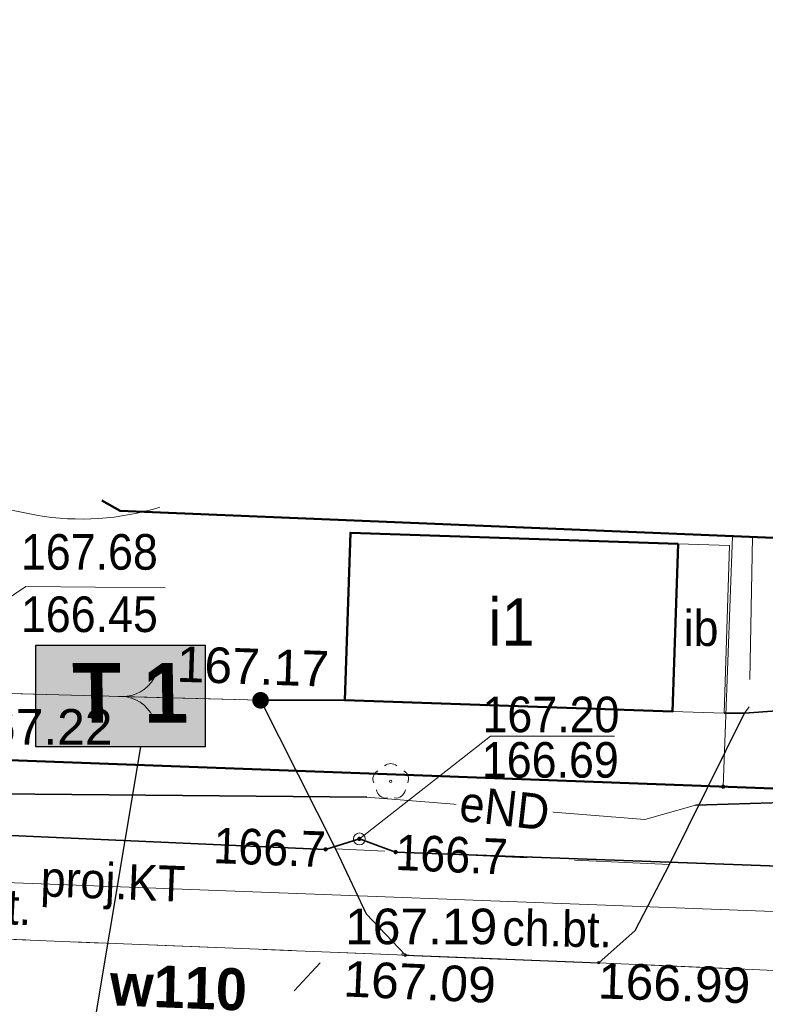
# Model space of a CAD drawing. Extents: x 0 to 7432618, y -40 to 5712028.
# Tile 96 of 165: x 7431052 to 7431068, y 5711979 to 5712000. Entities that reach past the tile are written whole.
import ezdxf
from ezdxf.enums import TextEntityAlignment as Align

# ---------------------------------------------------------------- set-up
doc = ezdxf.new("R2010")
doc.units = 0
doc.header["$MEASUREMENT"] = 0
for name, pattern in [('2 1', [3, 2, -1]), ('3 1', [4, 3, -1]), ('EGUG', [2, 1, -1]), ('MPGOO', [8.05, 6, -1, 0.05, -1])]:
    doc.linetypes.add(name, pattern=pattern)
for name, color, linetype, lineweight in [('EGB', 7, 'Continuous', 20), ('EGB_O', 7, 'Continuous', 20), ('EGDE', 7, 'Continuous', 20), ('EGPG', 7, 'Continuous', 20), ('EGUG', 7, 'Continuous', 60), ('granica', 94, 'Continuous', 50), ('MP_LINIE_REGULAC', 7, 'Continuous', 5), ('OTD', 7, 'Continuous', 20), ('OTD_O', 7, 'Continuous', 20), ('OTK', 7, 'Continuous', 20), ('OTK_O', 7, 'Continuous', 20), ('OTO', 7, 'Continuous', 20), ('OTRS', 7, 'Continuous', 20), ('OTRS_O', 7, 'Continuous', 20), ('OTZ', 7, 'Continuous', 20), ('woda przyłącze', 140, 'Continuous', 50), ('woda sieć', 150, 'Continuous', 70)]:
    doc.layers.add(name, color=color, linetype=linetype, lineweight=lineweight)
doc.layers.add('rysunek', color=7, linetype='Continuous')
for name, color, linetype, lineweight, true_color in [('SUE', 1, 'Continuous', 20, 0xff0000), ('SUE_O', 1, 'Continuous', 20, 0xff0000), ('SUK', 7, 'Continuous', 20, 0x803300), ('SUL', 7, 'Continuous', 20, 0x000000), ('SUL_O', 7, 'Continuous', 20, 0x000000), ('SUP', 7, 'Continuous', 20, 0x000000), ('SUPS', 7, 'Continuous', 20, 0x000000), ('SUPS_O', 7, 'Continuous', 20, 0x000000), ('SUT', 7, 'Continuous', 20, 0xff9100)]:
    doc.layers.add(name, color=color, linetype=linetype, lineweight=lineweight, true_color=true_color)
doc.styles.add('25', font='GOTHIC.TTF', dxfattribs={"oblique": 8, "height": 0.35})
doc.styles.add('BDOT', font='arial.ttf', dxfattribs={"width": 0.9})
doc.styles.add('EGiB', font='arial.ttf', dxfattribs={"width": 0.9})
doc.styles.add('GESUT', font='arial.ttf', dxfattribs={"width": 0.9})
doc.linetypes.add('OTOO', pattern='A,7.5,[30,msgB.shx,S=1.28,R=0,X=0,Y=0],7.5', length=15)

# ---------------------------------------------------------------- blocks, each defined once
blk = doc.blocks.new('SUPS_B')
at = {"layer": 'SUPS', "color": 0, "const_width": 0.09, "flags": 128}
blk.add_lwpolyline([(-0.045, 0, 1), (0.045, 0, 1)], format="xyb", close=True, dxfattribs=at)
at = {"layer": 'SUPS_O', "color": 0, "style": 'GESUT', "width": 0.9}
blk.add_attdef('RZEDNA', (1.597, -0.736), '', height=1.5, dxfattribs=at)
blk = doc.blocks.new('oto')
at = {"layer": 'OTO', "color": 0, "const_width": 0.35}
blk.add_lwpolyline([(-0.175, 0, 1), (0.175, 0, 1)], format="xyb", close=True, dxfattribs=at)
blk = doc.blocks.new('OTOB')
at = {"color": 0}
for centre, start, end in [((-1.5, 0), 0, 63.2606), ((1.5, 0), 116.7394, 180)]:
    blk.add_arc(centre, 1.5, start, end, dxfattribs=at)
blk = doc.blocks.new('OTRS')
at = {"color": 0}
blk.add_circle((0, 0), 0.05, dxfattribs=at)
blk = doc.blocks.new('OTZL')
at = {"color": 0}
blk.add_circle((0, 0), 0.05, dxfattribs=at)
for centre, radius, start, end in [((-0.35, 0.1), 0.4, 119.8482, 203.5195), ((0, 0.35), 0.4, 50.114, 129.886), ((0.35, 0.1), 0.4, 336.8845, 60.1518), ((-0.2, -0.3), 0.4, 187.477, 278.4788), ((0.2, -0.275), 0.425, 262.6459, 349.6289)]:
    blk.add_arc(centre, radius, start, end, dxfattribs=at)
blk = doc.blocks.new('SUPK')
at = {"color": 0}
blk.add_circle((0, 0), 0.25, dxfattribs=at)
blk = doc.blocks.new('SUPS_A')
at = {"layer": 'SUPS', "color": 0, "const_width": 0.09, "flags": 128}
blk.add_lwpolyline([(-0.045, 0, 1), (0.045, 0, 1)], format="xyb", close=True, dxfattribs=at)
at = {"layer": 'SUPS_O', "color": 0, "style": 'GESUT', "width": 0.9}
blk.add_attdef('RZG', text='', height=1.5, dxfattribs=at).set_placement((3.31, -1.44), align=Align.CENTER)
blk.add_attdef('RZD', text='', height=1.5, dxfattribs=at).set_placement((3.31, -2.04), align=Align.TOP_CENTER)
blk = doc.blocks.new('EGPG_b')
at = {"layer": 'EGPG', "lineweight": 0}
h = blk.add_hatch(color=0, dxfattribs=at)
h.dxf.hatch_style = 1
edge = h.paths.add_edge_path()
edge.add_arc((0, 0), 0.09, 0, 360)

msp = doc.modelspace()

# ---------------------------------------------------------------- hatches: boundary and pattern name
at = {"layer": 'woda sieć', "linetype": 'ByBlock'}
msp.add_hatch(color=256, dxfattribs=at).paths.add_polyline_path([(7431055.965, 5711986.876), (7431052.4, 5711986.876), (7431052.4, 5711984.737), (7431055.965, 5711984.737)])

# ---------------------------------------------------------------- linework, layer by layer
at = {"layer": 'EGB', "color": 18, "lineweight": 50, "true_color": 0x000000}
msp.add_lwpolyline([(7431065.92, 5711989.015), (7431059.02, 5711989.248), (7431058.903, 5711985.717), (7431065.804, 5711985.484)], close=True, dxfattribs=at)
at = {"layer": 'EGDE', "color": 18, "lineweight": 18, "true_color": 0x000000}
for points in [[(7431067.068, 5711989.175), (7431066.87, 5711983.897)], [(7431066.87, 5711983.897), (7431075.86, 5711983.567), (7431076.058, 5711988.804)]]:
    msp.add_lwpolyline(points, dxfattribs=at)
at = {"layer": 'OTD', "color": 18, "lineweight": 18, "true_color": 0x000000}
msp.add_lwpolyline([(7431067.005, 5711988.979), (7431065.92, 5711989.015), (7431065.804, 5711985.484), (7431066.889, 5711985.449)], close=True, dxfattribs=at)
at = {"layer": 'OTK', "color": 18, "linetype": '3 1', "lineweight": 18, "true_color": 0x000000}
for p, q in [((7431060.18, 5711980.347, 167.96), (7431046.798, 5711980.883, 167.96)), ((7431064.25, 5711980.187, 167.96), (7431060.18, 5711980.347, 167.96)), ((7431076.102, 5711979.664, 167.96), (7431064.25, 5711980.187, 167.96))]:
    msp.add_line(p, q, dxfattribs=at)
msp.add_lwpolyline([(7431067.487, 5711989.157), (7431067.42, 5711985.577), (7431067.32, 5711985.447), (7431068, 5711985.497), (7431074.47, 5711985.217), (7431074.75, 5711985.207), (7431074.88, 5711984.997), (7431075.09, 5711985.137), (7431075.79, 5711984.037), (7431075.58, 5711983.897), (7431075.78, 5711983.577), (7431075.79, 5711983.357), (7431076.23, 5711983.337), (7431077.57, 5711983.297), (7431078.11, 5711983.517), (7431079.688, 5711988.654)], dxfattribs=at)
msp.add_lwpolyline([(7431074.23, 5711981.577), (7431074.28, 5711981.987), (7431074.47, 5711985.217), (7431068, 5711985.497), (7431067.32, 5711985.447), (7431065.74, 5711982.257), (7431065.02, 5711980.867), (7431064.25, 5711980.187), (7431076.102, 5711979.664, -0.190403)], format="xyb", close=True, dxfattribs=at)
at = {"layer": 'OTO', "color": 18, "lineweight": 18, "true_color": 0x000000}
msp.add_lwpolyline([(7431057.13, 5711985.717), (7431051.28, 5711985.877)], dxfattribs=at)
at = {"layer": 'OTO', "color": 18, "linetype": 'OTOO', "lineweight": 35, "true_color": 0x000000}
for points in [[(7431057.13, 5711985.717), (7431058.903, 5711985.717)], [(7431067.32, 5711985.447), (7431066.889, 5711985.449)], [(7431067.32, 5711985.447), (7431068, 5711985.497)]]:
    msp.add_lwpolyline(points, dxfattribs=at)
at = {"layer": 'rysunek', "linetype": 'ByBlock', "transparency": 33554676, "elevation": 167.96}
msp.add_lwpolyline([(7431052.4, 5711986.876), (7431055.965, 5711986.876), (7431055.965, 5711984.737), (7431052.4, 5711984.737)], close=True, dxfattribs=at)
msp.add_lwpolyline([(7431052.4, 5711986.876), (7431055.965, 5711986.876), (7431055.965, 5711984.737), (7431052.4, 5711984.737)], close=True, dxfattribs=at)
at = {"layer": 'rysunek', "elevation": 167.96, "flags": 128}
msp.add_lwpolyline([(7431054.6, 5711984.737), (7431053.626, 5711978.901)], dxfattribs=at)
at = {"layer": 'SUE', "color": 1, "lineweight": 18, "true_color": 0xff0000}
msp.add_lwpolyline([(7431036.045, 5711999.954), (7431036.97, 5711993.717), (7431037.27, 5711992.577), (7431038.22, 5711992.207), (7431042.05, 5711991.447), (7431048.55, 5711990.387), (7431052.41, 5711989.617, 0.118372), (7431055.01, 5711989.787)], format="xyb", dxfattribs=at)
msp.add_lwpolyline([(7431076.81, 5711985.247), (7431075.06, 5711983.427), (7431068.13, 5711983.567), (7431066.29, 5711983.507), (7431065.22, 5711983.207), (7431059.37, 5711983.677), (7431049.27, 5711983.767), (7431048.67, 5711983.547), (7431047.38, 5711983.847)], dxfattribs=at)
at = {"layer": 'SUK', "color": 36, "linetype": '3 1', "lineweight": 18, "true_color": 0x803300}
msp.add_lwpolyline([(7431057.831, 5711974.709), (7431055.132, 5711976.647), (7431058.385, 5711980.187)], dxfattribs=at)
at = {"layer": 'SUL', "color": 18, "lineweight": 35, "true_color": 0x000000}
for points in [[(7431049.27, 5711983.767), (7431059.37, 5711983.677)], [(7431066.29, 5711983.507), (7431068.13, 5711983.567), (7431075.06, 5711983.427)]]:
    msp.add_lwpolyline(points, dxfattribs=at)
at = {"layer": 'SUL', "color": 18, "lineweight": 18, "true_color": 0x000000}
msp.add_lwpolyline([(7431273.668, 5711973.487), (7431207.434, 5711975.992), (7431202.063, 5711976.373), (7431200.154, 5711976.267), (7431195.939, 5711976.426), (7431192.53, 5711976.802), (7431186.016, 5711976.801), (7431108.245, 5711979.742), (7431106.746, 5711979.798), (7431045.07, 5711982.13), (7431044.284, 5711981.694), (7431044.011, 5711974.669), (7431043.244, 5711974.232), (7431015.548, 5711969.656), (7431015.17, 5711969.615)], dxfattribs=at)
at = {"layer": 'SUPS', "color": 52, "linetype": 'Continuous', "true_color": 0xbfbf00}
msp.add_lwpolyline([(7431048.38, 5711985.547), (7431052.185, 5711988.113), (7431055.121, 5711988.084)], dxfattribs=at)
at = {"layer": 'SUT', "color": 30, "lineweight": 18, "true_color": 0xff9100}
msp.add_lwpolyline([(7431042.73, 5711983.277), (7431058.498, 5711982.576), (7431059.21, 5711982.797), (7431059.973, 5711982.519), (7431068.81, 5711982.197), (7431074.41, 5711982.007), (7431074.89, 5711981.967), (7431075.32, 5711981.977), (7431087.72, 5711981.477), (7431100.22, 5711981.027), (7431109.26, 5711980.687)], dxfattribs=at)

# ---------------------------------------------------------------- block references
at = {"layer": 'OTO', "color": 18, "true_color": 0x000000, "xscale": 0.5, "yscale": 0.5, "zscale": 0.5, "rotation": 268.4333265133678}
msp.add_blockref('OTOB', (7431054.205, 5711985.797, 167.96), dxfattribs=at)
at = {"layer": 'OTO', "color": 18, "true_color": 0x000000, "xscale": 0.5, "yscale": 0.5, "zscale": 0.5}
msp.add_blockref('oto', (7431057.13, 5711985.717, 167.96), dxfattribs=at)
at = {"layer": 'OTRS', "color": 18, "true_color": 0x000000}
ref = msp.add_blockref('OTRS', (7431057.13, 5711985.717, 167.96), dxfattribs=dict(at, xscale=0.4999999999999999, yscale=0.5, zscale=0.5, rotation=269.9999974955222))
ref.add_attrib('RZEDNA', '167.17', dxfattribs={"layer": 'OTRS_O', "color": 0, "height": 0.75, "rotation": 358.1, "style": 'BDOT'}).set_placement((7431058.582, 5711986.753, 335.13), align=Align.TOP_RIGHT)
ref = msp.add_blockref('OTRS', (7431051.36, 5711985.857, 167.96), dxfattribs=dict(at, xscale=0.5, yscale=0.5, zscale=0.5))
ref.add_attrib('RZEDNA', '167.22', dxfattribs={"layer": 'OTRS_O', "color": 0, "height": 0.75, "style": 'BDOT'}).set_placement((7431050.808, 5711985.532, 335.18), align=Align.TOP_LEFT)
ref = msp.add_blockref('OTRS', (7431060.13, 5711980.367, 167.96), dxfattribs=dict(at, xscale=0.5, yscale=0.5, zscale=0.5))
ref.add_attrib('RZEDNA', '167.19', dxfattribs={"layer": 'OTRS_O', "color": 0, "height": 0.75, "style": 'BDOT'}).set_placement((7431058.91, 5711981.328, 335.15), align=Align.TOP_LEFT)
ref = msp.add_blockref('OTRS', (7431060.18, 5711980.347, 167.96), dxfattribs=dict(at, xscale=0.4999999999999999, yscale=0.5, zscale=0.5, rotation=269.9999974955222))
ref.add_attrib('RZEDNA', '167.09', dxfattribs={"layer": 'OTRS_O', "color": 0, "height": 0.75, "rotation": 357.5, "style": 'BDOT'}).set_placement((7431062.097, 5711980.089, 335.05), align=Align.TOP_RIGHT)
ref = msp.add_blockref('OTRS', (7431064.25, 5711980.187, 167.96), dxfattribs=dict(at, xscale=0.4999999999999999, yscale=0.5, zscale=0.5, rotation=269.9999974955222))
ref.add_attrib('RZEDNA', '166.99', dxfattribs={"layer": 'OTRS_O', "color": 0, "height": 0.75, "rotation": 358.1, "style": 'BDOT'}).set_placement((7431064.25, 5711980.187, 334.95), align=Align.TOP_LEFT)
at = {"layer": 'OTZ', "color": 96, "true_color": 0x008000, "xscale": 0.5, "yscale": 0.5, "zscale": 0.5}
msp.add_blockref('OTZL', (7431059.87, 5711984.007, 167.96), dxfattribs=at)
at = {"layer": 'SUP', "color": 30, "true_color": 0xff9100, "xscale": 0.5, "yscale": 0.5, "zscale": 0.5, "rotation": 359.9999999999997}
msp.add_blockref('SUPK', (7431059.21, 5711982.797, 167.96), dxfattribs=at)
at = {"layer": 'SUPS', "color": 52, "true_color": 0xbfbf00}
ref = msp.add_blockref('SUPS_A', (7431048.38, 5711985.547, 167.96), dxfattribs=dict(at, xscale=0.5, yscale=0.5, zscale=0.5))
ref.add_attrib('RZG', '167.68', (7431052.083, 5711988.469, 335.64), dxfattribs={"layer": 'SUPS_O', "color": 0, "height": 0.75, "style": 'GESUT', "width": 0.9})
ref.add_attrib('RZD', '166.45', dxfattribs={"layer": 'SUPS_O', "color": 0, "height": 0.75, "style": 'GESUT', "width": 0.9}).set_placement((7431053.525, 5711987.905, 335.64), align=Align.TOP_CENTER)

# ---------------------------------------------------------------- texts
at = {"layer": 'EGB_O', "color": 18, "true_color": 0x000000, "insert": (7431062.412, 5711987.366, 167.96), "char_height": 1, "attachment_point": 5, "style": 'EGiB'}
msp.add_mtext('i1', dxfattribs=at)
msp.add_mtext('i1', dxfattribs=at)
at = {"layer": 'OTD_O', "color": 18, "true_color": 0x000000, "insert": (7431066.405, 5711987.232, 167.96), "char_height": 0.75, "attachment_point": 5, "style": 'BDOT'}
msp.add_mtext('ib', dxfattribs=at)
at = {"layer": 'OTK_O', "color": 18, "true_color": 0x000000, "char_height": 0.75, "attachment_point": 5, "style": 'BDOT'}
for s, insert, rotation in [('j.bt.', (7431051.547, 5711981.277, 167.96), 356.9), ('ch.bt.', (7431063.375, 5711980.901, 167.96), 358.9)]:
    msp.add_mtext(s, dxfattribs=dict(at, insert=insert, rotation=rotation))
at = {"layer": 'woda przyłącze', "color": 0, "insert": (7431053.178, 5711986.505, 167.96), "char_height": 1.26, "attachment_point": 1, "style": '25'}
msp.add_mtext_dynamic_manual_height_columns('\\fCentury Gothic|b1|i0;\\Q-1;T 1', width=15.63873, gutter_width=5, heights=[0], dxfattribs=at)
at = {"layer": 'woda sieć', "insert": (7431053.985, 5711980.174, 167.96), "char_height": 0.882, "attachment_point": 1, "rotation": 357.6962, "style": '25'}
msp.add_mtext_dynamic_manual_height_columns('\\fCentury Gothic|b1|i0;\\Q-1;w110', width=10.94711, gutter_width=5, heights=[0], dxfattribs=at)

# ---------------------------------------------------------------- next in the draw order: wipeouts: each hides what was drawn before it
for points in [[(7431060.058, 5711982.09), (7431060.214, 5711982.9), (7431062.948, 5711982.785), (7431062.792, 5711981.975)], [(7431055.703, 5711982.253), (7431056.519, 5711982.136), (7431059.254, 5711982.035), (7431058.437, 5711982.153)]]:
    msp.add_wipeout(points).translate(0, 0, 167.96).dxf.layer = 'SUPS_O'

# ---------------------------------------------------------------- next in the draw order: linework, layer by layer
at = {"layer": 'OTK', "color": 18, "linetype": '3 1', "lineweight": 18, "true_color": 0x000000}
msp.add_lwpolyline([(7431046.798, 5711980.883), (7431060.18, 5711980.347), (7431059.35, 5711981.217), (7431058.71, 5711982.587), (7431057.13, 5711985.717), (7431051.28, 5711985.877), (7431047.32, 5711981.347, -0.046662)], format="xyb", close=True, dxfattribs=at)
at = {"layer": 'OTK', "color": 18, "lineweight": 25, "true_color": 0x000000}
msp.add_lwpolyline([(7431057.13, 5711985.717), (7431058.71, 5711982.587), (7431059.35, 5711981.217), (7431060.18, 5711980.347), (7431064.25, 5711980.187), (7431065.02, 5711980.867), (7431065.74, 5711982.257), (7431067.32, 5711985.447)], dxfattribs=at)
at = {"layer": 'OTK', "color": 18, "linetype": '2 1', "lineweight": 18, "true_color": 0x000000}
msp.add_lwpolyline([(7431065.74, 5711982.257), (7431058.71, 5711982.587), (7431059.35, 5711981.217), (7431060.18, 5711980.347), (7431064.25, 5711980.187), (7431065.02, 5711980.867)], close=True, dxfattribs=at)
at = {"layer": 'SUL', "color": 18, "lineweight": 35, "true_color": 0x000000}
msp.add_lwpolyline([(7431068.81, 5711982.197), (7431059.973, 5711982.519), (7431059.21, 5711982.797), (7431058.498, 5711982.576), (7431042.73, 5711983.277), (7431042.59, 5711983.717), (7431038.42, 5711986.787), (7431035.27, 5711988.977), (7431034.78, 5711989.677), (7431033.59, 5711998.387), (7431033.475, 5711999.207)], dxfattribs=at)

# ---------------------------------------------------------------- next in the draw order: block references
at = {"layer": 'SUPS', "color": 30, "true_color": 0xff9100}
ref = msp.add_blockref('SUPS_B', (7431058.498, 5711982.576, 167.96), dxfattribs=dict(at, xscale=0.5, yscale=0.5, zscale=0.5))
ref.add_attrib('RZEDNA', '166.7', dxfattribs={"layer": 'SUPS_O', "color": 0, "height": 0.75, "rotation": 357.9, "style": 'GESUT', "width": 0.9}).set_placement((7431058.498, 5711982.576, 334.66), align=Align.MIDDLE_RIGHT)
ref = msp.add_blockref('SUPS_B', (7431059.973, 5711982.519, 167.96), dxfattribs=dict(at, xscale=0.5, yscale=0.5, zscale=0.5))
ref.add_attrib('RZEDNA', '166.7', dxfattribs={"layer": 'SUPS_O', "color": 0, "height": 0.75, "rotation": 357.6, "style": 'GESUT', "width": 0.9}).set_placement((7431059.973, 5711982.519, 334.66), align=Align.MIDDLE_LEFT)

# ---------------------------------------------------------------- next in the draw order: texts
at = {"layer": 'SUL_O', "color": 18, "true_color": 0x000000, "insert": (7431054.017, 5711981.792, 167.96), "char_height": 0.75, "attachment_point": 5, "rotation": 357.8, "style": 'GESUT'}
msp.add_mtext('proj.KT', dxfattribs=at)

# ---------------------------------------------------------------- next in the draw order: texts
at = {"layer": 'SUE_O', "color": 1, "true_color": 0xff0000, "insert": (7431062.268, 5711983.445, 167.96), "char_height": 0.75, "attachment_point": 5, "rotation": 353.6, "style": 'GESUT', "bg_fill": 3, "box_fill_scale": 1.1, "bg_fill_color": 256, "bg_fill_transparency": 0}
msp.add_mtext('eND', dxfattribs=at)

# ---------------------------------------------------------------- next in the draw order: linework, layer by layer
at = {"layer": 'EGDE', "color": 18, "lineweight": 18, "true_color": 0x000000}
for points in [[(7431034.343, 5711999.459), (7431035.64, 5711990.377), (7431049.95, 5711984.527), (7431066.87, 5711983.897), (7431067.068, 5711989.175)], [(7431157.22, 5711980.507), (7431137.17, 5711981.257), (7431075.86, 5711983.567), (7431066.87, 5711983.897), (7431049.95, 5711984.527), (7431035.64, 5711990.377), (7431038.07, 5711971.517), (7431068.55, 5711970.417), (7431083.15, 5711970.007), (7431109.36, 5711969.267), (7431120.55, 5711968.917), (7431136.36, 5711968.337), (7431159.23, 5711967.477)]]:
    msp.add_lwpolyline(points, dxfattribs=at)
at = {"layer": 'EGUG', "color": 96, "linetype": 'EGUG', "lineweight": 18, "true_color": 0x008000}
msp.add_lwpolyline([(7431034.343, 5711999.459), (7431035.64, 5711990.377), (7431049.95, 5711984.527), (7431066.87, 5711983.897), (7431075.86, 5711983.567), (7431137.17, 5711981.257), (7431157.22, 5711980.507), (7431186.38, 5711979.407), (7431186.4, 5711980.007), (7431209.42, 5711978.937)], dxfattribs=at)
at = {"layer": 'EGUG', "color": 96, "linetype": 'EGUG', "lineweight": 13, "true_color": 0x008000}
msp.add_lwpolyline([(7431274.313, 5711980.643), (7431274.73, 5711976.147), (7431256.64, 5711976.847), (7431256.61, 5711975.797), (7431236.16, 5711977.487), (7431209.4, 5711978.587), (7431209.42, 5711978.937), (7431186.4, 5711980.007), (7431186.38, 5711979.407), (7431157.22, 5711980.507), (7431137.17, 5711981.257), (7431075.86, 5711983.567), (7431066.87, 5711983.897), (7431049.95, 5711984.527), (7431035.64, 5711990.377), (7431038.07, 5711971.517), (7431068.55, 5711970.417), (7431083.15, 5711970.007), (7431109.36, 5711969.267), (7431110.623, 5711956.858)], dxfattribs=at)
at = {"layer": 'MP_LINIE_REGULAC', "color": 7, "linetype": 'MPGOO', "lineweight": 50, "ltscale": 2.5, "flags": 128}
msp.add_lwpolyline([(7431036.4, 5712000.057), (7431054.17, 5711989.707), (7431233.86, 5711982.287), (7431271.17, 5711980.717), (7431291.199, 5711980.243), (7431293.548, 5711951.88), (7431030.54, 5711959.037), (7431015.642, 5711959.907), (7431014.007, 5711993.544)], close=True, dxfattribs=at)
at = {"layer": 'SUPS', "color": 30, "linetype": 'Continuous', "true_color": 0xff9100}
msp.add_lwpolyline([(7431059.21, 5711982.797), (7431061.974, 5711984.96), (7431064.584, 5711984.96)], dxfattribs=at)

# ---------------------------------------------------------------- next in the draw order: block references
at = {"layer": 'SUPS', "color": 30, "true_color": 0xff9100}
ref = msp.add_blockref('SUPS_A', (7431059.21, 5711982.797, 167.96), dxfattribs=dict(at, xscale=0.5, yscale=0.5, zscale=0.5, rotation=359.9999999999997))
ref.add_attrib('RZG', '167.20', (7431061.802, 5711985.044, 335.16), dxfattribs={"layer": 'SUPS_O', "color": 0, "height": 0.75, "style": 'GESUT', "width": 0.9})
ref.add_attrib('RZD', '166.69', dxfattribs={"layer": 'SUPS_O', "color": 0, "height": 0.75, "style": 'GESUT', "width": 0.9}).set_placement((7431063.231, 5711984.837, 0.76), align=Align.TOP_CENTER)

# ---------------------------------------------------------------- next in the draw order: block references
at = {"layer": 'EGPG', "color": 18, "true_color": 0x000000, "xscale": 0.5, "yscale": 0.5, "zscale": 0.5}
msp.add_blockref('EGPG_b', (7431066.87, 5711983.897, 167.96), dxfattribs=at)

# ---------------------------------------------------------------- next in the draw order: linework, layer by layer
at = {"layer": 'granica', "elevation": 167.96, "flags": 128}
msp.add_lwpolyline([(7431035.64, 5711990.377), (7431049.95, 5711984.527), (7431075.86, 5711983.567), (7431137.17, 5711981.257), (7431157.22, 5711980.507), (7431186.38, 5711979.407), (7431186.4, 5711980.007), (7431209.42, 5711978.937), (7431209.4, 5711978.587), (7431236.16, 5711977.487), (7431256.61, 5711975.797), (7431256.64, 5711976.847), (7431274.73, 5711976.147), (7431274.319, 5711980.588)], dxfattribs=at)

doc.saveas('drawing.dxf')
